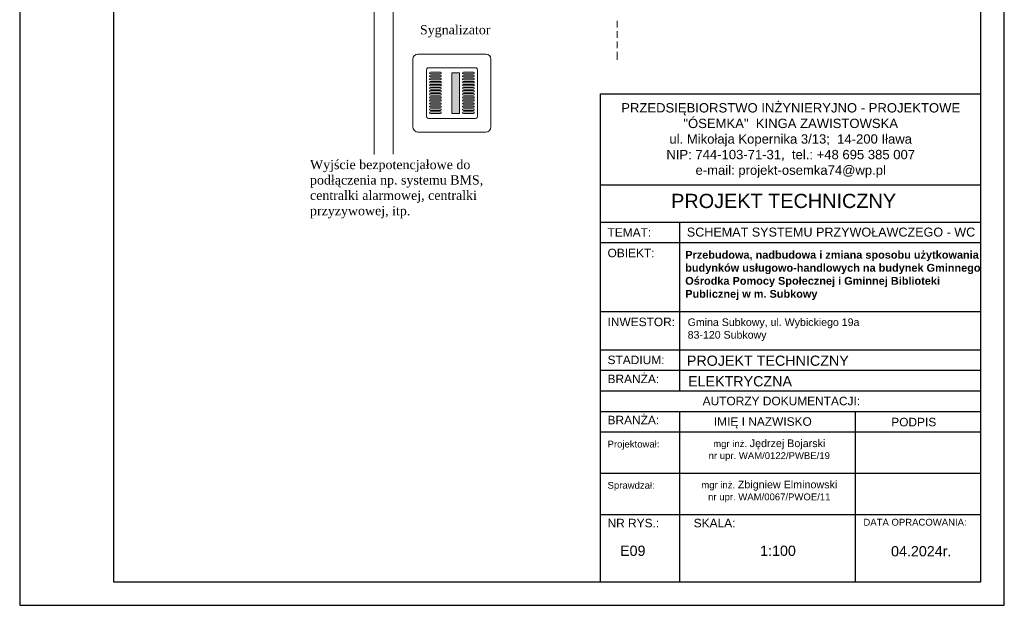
# Model space of a CAD drawing. Header units: inches. Extents: x 6268 to 12323, y 5221 to 42059.
# Tile 47 of 98: x 10089 to 12168, y 14451 to 15687. Entities that reach past the tile are written whole.
import ezdxf

# ---------------------------------------------------------------- set-up
doc = ezdxf.new("R2010")
doc.units = ezdxf.units.IN
doc.header["$MEASUREMENT"] = 0
for name, color, linetype in [('CP_LINENORM', 253, 'Continuous'), ('PDF _Geometria', 7, 'Continuous'), ('PDF _Wypełnienia brył', 7, 'Continuous')]:
    doc.layers.add(name, color=color, linetype=linetype)
doc.styles.get("Standard").update_dxf_attribs({"font": 'txt.shx'})

# ---------------------------------------------------------------- blocks, each defined once
blk = doc.blocks.new('A4_PION')
at = {"linetype": 'Continuous'}
blk.add_lwpolyline([(-185, 0), (0, 0), (0, 287), (-185, 287)], close=True, dxfattribs=at)
at = {"layer": 'CP_LINENORM', "linetype": 'Continuous'}
blk.add_lwpolyline([(-205, -5), (5, -5), (5, 292), (-205, 292)], close=True, dxfattribs=at)

msp = doc.modelspace()

# ---------------------------------------------------------------- linework, layer by layer
for p, q in [((11315.106, 15530.989), (12118.573, 15530.989)), ((11315.106, 14642.589), (11315.106, 15530.989)), ((12118.573, 14500.104), (12118.573, 15530.989)), ((11315.106, 15338.951), (12118.573, 15338.951)), ((11315.106, 15259.976), (12118.573, 15259.976)), ((11482.709, 14903.61), (11482.709, 15259.976)), ((11315.106, 15216.539), (12118.573, 15216.539)), ((11315.106, 15070.954), (12118.573, 15070.954)), ((11315.106, 14990.482), (12118.573, 14990.482)), ((11315.106, 14947.046), (12118.573, 14947.046)), ((11315.106, 14903.61), (12118.573, 14903.61)), ((11315.106, 14860.174), (12118.573, 14860.174)), ((11482.709, 14642.589), (11482.709, 14860.174)), ((11854.181, 14642.589), (11854.181, 14860.174)), ((11315.106, 14816.737), (12118.573, 14816.737)), ((11315.106, 14729.663), (12118.573, 14729.663)), ((11315.106, 14500.104), (11315.106, 14642.589)), ((11315.106, 14642.589), (12118.573, 14642.589)), ((11315.106, 14642.589), (12118.573, 14642.589)), ((11482.709, 14500.104), (11482.709, 14642.589)), ((11854.181, 14500.104), (11854.181, 14642.589)), ((11315.106, 14500.104), (12118.573, 14500.104))]:
    msp.add_line(p, q)
at = {"layer": 'PDF _Geometria', "lineweight": 13}
for points in [[(10911.31, 15779.304), (10837.817, 15779.304), (10837.817, 15402.82)], [(10911.31, 15743.53), (10877.69, 15743.53), (10877.69, 15403.036)], [(11350.411, 15685.132), (11350.411, 15670.69)], [(11350.411, 15663.362), (11350.411, 15648.929)], [(11350.411, 15641.601), (11350.411, 15626.942)], [(11350.411, 15619.832), (11350.411, 15602.595)], [(11017.781, 15489.452), (11001.833, 15489.452), (11001.833, 15575.434), (11017.781, 15575.434)], [(11017.776, 15489.452), (11017.776, 15575.434)]]:
    msp.add_lwpolyline(points, dxfattribs=at)
for points in [[(10930.065, 15450.016), (11073.389, 15450.016), (11077.48, 15450.879), (11080.929, 15453.249), (11083.3, 15456.698), (11084.162, 15460.793), (11084.162, 15603.886), (11083.3, 15608.197), (11080.929, 15611.646), (11077.48, 15614.017), (11073.389, 15614.662), (10930.065, 15614.662), (10925.97, 15614.017), (10922.521, 15611.646), (10920.15, 15608.197), (10919.288, 15603.886), (10919.288, 15460.793), (10920.15, 15456.698), (10922.521, 15453.249), (10925.97, 15450.879)], [(11051.184, 15585.999), (10952.258, 15585.999), (10950.104, 15585.565), (10948.596, 15583.841), (10947.95, 15581.687), (10948.596, 15583.841), (10950.104, 15585.565), (10952.258, 15585.999), (11051.184, 15585.999), (11053.342, 15585.57), (11054.85, 15583.845), (11055.496, 15581.691), (11054.85, 15583.845), (11053.342, 15585.57)], [(10952.262, 15478.68), (10950.108, 15479.326), (10948.6, 15480.833), (10947.95, 15482.987), (10947.95, 15581.691), (10947.95, 15482.987), (10948.6, 15480.833), (10950.108, 15479.326)], [(11055.496, 15482.987), (11055.496, 15581.691), (11055.496, 15482.987), (11054.85, 15480.833), (11053.342, 15479.326), (11051.184, 15478.676), (10952.258, 15478.676), (11051.184, 15478.676), (11053.342, 15479.326), (11054.85, 15480.833)], [(10956.14, 15573.285), (10954.849, 15573.714), (10954.416, 15574.793), (10954.849, 15575.868), (10956.14, 15576.518), (10977.479, 15576.518), (10978.77, 15575.868), (10979.204, 15574.793), (10978.77, 15573.714), (10977.479, 15573.285)], [(11025.971, 15573.285), (11024.675, 15573.714), (11024.242, 15574.793), (11024.675, 15575.868), (11025.971, 15576.518), (11047.305, 15576.518), (11048.601, 15575.868), (11049.03, 15574.793), (11048.601, 15573.714), (11047.305, 15573.285)], [(10956.14, 15566.82), (10954.849, 15567.249), (10954.416, 15568.328), (10954.849, 15569.407), (10956.14, 15570.048), (10977.479, 15570.048), (10978.77, 15569.407), (10979.204, 15568.328), (10978.77, 15567.249), (10977.479, 15566.82)], [(10956.14, 15560.351), (10954.849, 15560.784), (10954.416, 15561.859), (10954.849, 15563.154), (10956.14, 15563.588), (10977.479, 15563.588), (10978.77, 15563.154), (10979.204, 15561.859), (10978.77, 15560.784), (10977.479, 15560.351)], [(10956.14, 15553.89), (10954.849, 15554.319), (10954.416, 15555.398), (10954.849, 15556.689), (10956.14, 15557.118), (10977.479, 15557.118), (10978.77, 15556.689), (10979.204, 15555.398), (10978.77, 15554.319), (10977.479, 15553.89)], [(11025.971, 15566.82), (11024.675, 15567.249), (11024.242, 15568.328), (11024.675, 15569.407), (11025.971, 15570.048), (11047.305, 15570.048), (11048.601, 15569.407), (11049.03, 15568.328), (11048.601, 15567.249), (11047.305, 15566.82)], [(11025.971, 15560.351), (11024.675, 15560.784), (11024.242, 15561.859), (11024.675, 15563.154), (11025.971, 15563.588), (11047.305, 15563.588), (11048.601, 15563.154), (11049.03, 15561.859), (11048.601, 15560.784), (11047.305, 15560.351)], [(11025.971, 15553.89), (11024.675, 15554.319), (11024.242, 15555.398), (11024.675, 15556.689), (11025.971, 15557.118), (11047.305, 15557.118), (11048.601, 15556.689), (11049.03, 15555.398), (11048.601, 15554.319), (11047.305, 15553.89)], [(10956.14, 15547.421), (10954.849, 15547.854), (10954.416, 15548.929), (10954.849, 15550.224), (10956.14, 15550.653), (10977.479, 15550.653), (10978.77, 15550.224), (10979.204, 15548.929), (10978.77, 15547.854), (10977.479, 15547.421)], [(10956.14, 15540.956), (10954.849, 15541.389), (10954.416, 15542.464), (10954.849, 15543.759), (10956.14, 15544.188), (10977.479, 15544.188), (10978.77, 15543.759), (10979.204, 15542.464), (10978.77, 15541.389), (10977.479, 15540.956)], [(10956.14, 15534.491), (10954.849, 15534.924), (10954.416, 15536.215), (10954.849, 15537.294), (10956.14, 15537.723), (10977.479, 15537.723), (10978.77, 15537.294), (10979.204, 15536.215), (10978.77, 15534.924), (10977.479, 15534.491)], [(10956.14, 15528.026), (10954.849, 15528.459), (10954.416, 15529.75), (10954.849, 15530.829), (10956.14, 15531.258), (10977.479, 15531.258), (10978.77, 15530.829), (10979.204, 15529.75), (10978.77, 15528.459), (10977.479, 15528.026)], [(11025.971, 15547.421), (11024.675, 15547.854), (11024.242, 15548.929), (11024.675, 15550.224), (11025.971, 15550.653), (11047.305, 15550.653), (11048.601, 15550.224), (11049.03, 15548.929), (11048.601, 15547.854), (11047.305, 15547.421)], [(11025.971, 15540.956), (11024.675, 15541.389), (11024.242, 15542.464), (11024.675, 15543.759), (11025.971, 15544.188), (11047.305, 15544.188), (11048.601, 15543.759), (11049.03, 15542.464), (11048.601, 15541.389), (11047.305, 15540.956)], [(11025.971, 15534.491), (11024.675, 15534.924), (11024.242, 15536.215), (11024.675, 15537.294), (11025.971, 15537.723), (11047.305, 15537.723), (11048.601, 15537.294), (11049.03, 15536.215), (11048.601, 15534.924), (11047.305, 15534.491)], [(11025.971, 15528.026), (11024.675, 15528.459), (11024.242, 15529.75), (11024.675, 15530.829), (11025.971, 15531.258), (11047.305, 15531.258), (11048.601, 15530.829), (11049.03, 15529.75), (11048.601, 15528.459), (11047.305, 15528.026)], [(10956.14, 15521.561), (10954.849, 15521.994), (10954.416, 15523.285), (10954.849, 15524.364), (10956.14, 15524.793), (10977.479, 15524.793), (10978.77, 15524.364), (10979.204, 15523.285), (10978.77, 15521.994), (10977.479, 15521.561)], [(10956.14, 15515.096), (10954.849, 15515.741), (10954.416, 15516.82), (10954.849, 15517.899), (10956.14, 15518.328), (10977.479, 15518.328), (10978.77, 15517.899), (10979.204, 15516.82), (10978.77, 15515.741), (10977.479, 15515.096)], [(10956.14, 15508.635), (10954.849, 15509.28), (10954.416, 15510.359), (10954.849, 15511.438), (10956.14, 15511.867), (10977.479, 15511.867), (10978.77, 15511.438), (10979.204, 15510.359), (10978.77, 15509.28), (10977.479, 15508.635)], [(11025.971, 15521.561), (11024.675, 15521.994), (11024.242, 15523.285), (11024.675, 15524.364), (11025.971, 15524.793), (11047.305, 15524.793), (11048.601, 15524.364), (11049.03, 15523.285), (11048.601, 15521.994), (11047.305, 15521.561)], [(11025.971, 15515.096), (11024.675, 15515.741), (11024.242, 15516.82), (11024.675, 15517.899), (11025.971, 15518.328), (11047.305, 15518.328), (11048.601, 15517.899), (11049.03, 15516.82), (11048.601, 15515.741), (11047.305, 15515.096)], [(11025.971, 15508.635), (11024.675, 15509.28), (11024.242, 15510.359), (11024.675, 15511.438), (11025.971, 15511.867), (11047.305, 15511.867), (11048.601, 15511.438), (11049.03, 15510.359), (11048.601, 15509.28), (11047.305, 15508.635)], [(10956.14, 15502.382), (10954.849, 15502.811), (10954.416, 15503.89), (10954.849, 15504.969), (10956.14, 15505.615), (10977.479, 15505.615), (10978.77, 15504.969), (10979.204, 15503.89), (10978.77, 15502.811), (10977.479, 15502.382)], [(10956.14, 15495.917), (10954.849, 15496.346), (10954.416, 15497.425), (10954.849, 15498.504), (10956.14, 15499.15), (10977.479, 15499.15), (10978.77, 15498.504), (10979.204, 15497.425), (10978.77, 15496.346), (10977.479, 15495.917)], [(10956.14, 15489.452), (10954.849, 15489.881), (10954.416, 15490.96), (10954.849, 15492.035), (10956.14, 15492.685), (10977.479, 15492.685), (10978.77, 15492.035), (10979.204, 15490.96), (10978.77, 15489.881), (10977.479, 15489.452)], [(11025.971, 15502.382), (11024.675, 15502.811), (11024.242, 15503.89), (11024.675, 15504.969), (11025.971, 15505.615), (11047.305, 15505.615), (11048.601, 15504.969), (11049.03, 15503.89), (11048.601, 15502.811), (11047.305, 15502.382)], [(11025.971, 15495.917), (11024.675, 15496.346), (11024.242, 15497.425), (11024.675, 15498.504), (11025.971, 15499.15), (11047.305, 15499.15), (11048.601, 15498.504), (11049.03, 15497.425), (11048.601, 15496.346), (11047.305, 15495.917)], [(11025.971, 15489.452), (11024.675, 15489.881), (11024.242, 15490.96), (11024.675, 15492.035), (11025.971, 15492.685), (11047.305, 15492.685), (11048.601, 15492.035), (11049.03, 15490.96), (11048.601, 15489.881), (11047.305, 15489.452)]]:
    msp.add_lwpolyline(points, close=True, dxfattribs=at)
at = {"layer": 'PDF _Geometria', "lineweight": 0}
msp.add_lwpolyline([(11017.781, 15489.452), (11001.829, 15489.452), (11001.829, 15575.439), (11017.781, 15575.439)], close=True, dxfattribs=at)
at = {"layer": 'PDF _Wypełnienia brył', "lineweight": 5, "transparency": 33554559}
msp.add_solid([(11017.783, 15575.654), (11001.621, 15575.654), (11017.783, 15489.451), (11001.621, 15489.451)], dxfattribs=at)

# ---------------------------------------------------------------- block references
at = {"xscale": 9.9, "yscale": 9.9, "zscale": 0.99}
msp.add_blockref('A4_PION', (12118.573, 14500.104), dxfattribs=at)

# ---------------------------------------------------------------- texts
at = {"char_height": 19.5, "width": 1144.59033, "attachment_point": 1}
for s, insert in [('{\\fTimes New Roman|b0|i0|c238|p18;Sygnalizator}', (10934.218, 15675.926)), ('{\\fTimes New Roman|b0|i0|c238|p18;Wyjście bezpotencjałowe do\\Ppodłączenia np. systemu BMS,\\Pcentralki alarmowej, centralki\\Pprzyzywowej, itp.}', (10702.054, 15391.233))]:
    msp.add_mtext(s, dxfattribs=dict(at, insert=insert))
at = {"ltscale": 24}
for s, insert, char_height, width, attachment_point in [('{\\fArial|b0|i0|c238|p34;PRZEDSIĘBIORSTWO INŻYNIERYJNO - PROJEKTOWE\\P"ÓSEMKA"  KINGA ZAWISTOWSKA\\Pul. Mikołaja Kopernika 3/13;  14-200 Iława\\PNIP: 744-103-71-31,  tel.: +48 695 385 007\\Pe-mail: projekt-osemka74@wp.pl}', (11717.061, 15432.487), 19.74375, 781.72017, 5), ('{\\fArial|b0|i0|c238|p34;PROJEKT TECHNICZNY}', (11464.549, 15319.651), 30, 9900.34452, 1), ('{\\fArial|b0|i0|c238|p34;TEMAT:}', (11330.353, 15247.088), 18, 136.70026, 1), ('{\\fArial|b0|i0|c238|p34;SCHEMAT SYSTEMU PRZYWOŁAWCZEGO - WC }', (11497.735, 15248.314), 19, 641.45159, 1), ('{\\fArial|b0|i0|c238|p34;OBIEKT:}', (11330.353, 15203.732), 18, 136.70026, 1), ('\\pxsa0.416667,ql;{\\fArial|b1|i0|c238|p34;\\fArial|b1|i0|c238|p34;\\H1x;Przebudowa, nadbudowa i zmiana sposobu użytkowania budynków usługowo-handlowych na budynek Gminnego Ośrodka Pomocy Społecznej i Gminnej Biblioteki Publicznej w m. Subkowy}', (11494.351, 15199.126), 16.5, 630.2818, 1), ('{\\fArial|b0|i0|c238|p34;INWESTOR:}', (11330.353, 15058.147), 18, 136.70026, 1), ('\\pxa0.5,sm1,ql;{\\fArial|b0|i0|c238|p34;Gmina Subkowy, ul. Wybickiego 19a\\P83-120 Subkowy', (11499.469, 15056.538), 16, 599.51142, 1), ('{\\fArial|b0|i0|c238|p34;STADIUM:}', (11330.353, 14977.989), 18, 136.70026, 1), ('{\\fArial|b0|i0|c238|p34;PROJEKT TECHNICZNY}', (11497.785, 14977.989), 21.6, 490.72064, 1), ('{\\fArial|b0|i0|c238|p34;BRANŻA:}', (11330.353, 14937.757), 18, 136.70026, 1), ('{\\fArial|b0|i0|c238|p34;ELEKTRYCZNA}', (11500.234, 14934.553), 21.6, 490.72064, 1), ('\\pxqc;{\\fArial|b0|i0|c238|p34;AUTORZY DOKUMENTACJI:}', (11323.411, 14891.081), 18, 747.89996, 1), ('{\\fArial|b0|i0|c238|p34;BRANŻA:}', (11330.353, 14850.884), 18, 136.70026, 1), ('\\pxi0.77356;{\\fArial|b0|i0|c238|p34;IMIĘ I NAZWISKO}', (11540.889, 14847.702), 18, 253.42015, 1), ('{\\fArial|b0|i0|c238|p34;PODPIS}', (11929.404, 14846.598), 18, 136.70026, 1), ('{\\fArial|b0|i0|c238|p34;mgr\\~inż. \\H1.125x;Jędrzej Bojarski\\H0.88889x;\\Pnr upr. WAM/0122/PWBE/19}', (11671.816, 14800.9), 14.4, 303.17459, 2), ('{\\fArial|b0|i0|c238|p34;Projektował:}', (11330.353, 14798.307), 14.4, 136.70026, 1), ('{\\fArial|b0|i0|c238|p34;Sprawdzał:}', (11330.353, 14711.233), 14.4, 136.70026, 1), ('{\\fArial|b0|i0|c238|p34;mgr\\~inż. \\H1.125x;Zbigniew Elminowski\\P\\H0.88889x;nr upr. WAM/0067/PWOE/11}', (11671.816, 14713.826), 14.4, 303.17459, 2), ('{\\fArial|b0|i0|c238|p34;NR RYS.:}', (11330.353, 14633.299), 18, 136.70026, 1), ('{\\fArial|b0|i0|c238|p34;SKALA:}', (11512.272, 14633.299), 18, 136.70026, 1), ('{\\fArial|b0|i0|c238|p34;DATA OPRACOWANIA:}', (11870.593, 14633.299), 14.4, 278.30723, 1), ('{\\fArial|b0|i0|c238|p34;E09}', (11356.747, 14576.638), 21.6, 136.70026, 1), ('{\\fArial|b0|i0|c238|p34;1:100}', (11652.402, 14576.638), 21.6, 136.70026, 1), ('{\\fArial|b0|i0|c238|p34;04.2024r.}', (11928.904, 14575.633), 21.6, 136.70026, 1)]:
    msp.add_mtext(s, dxfattribs=dict(at, insert=insert, char_height=char_height, width=width, attachment_point=attachment_point))

doc.saveas('drawing.dxf')
